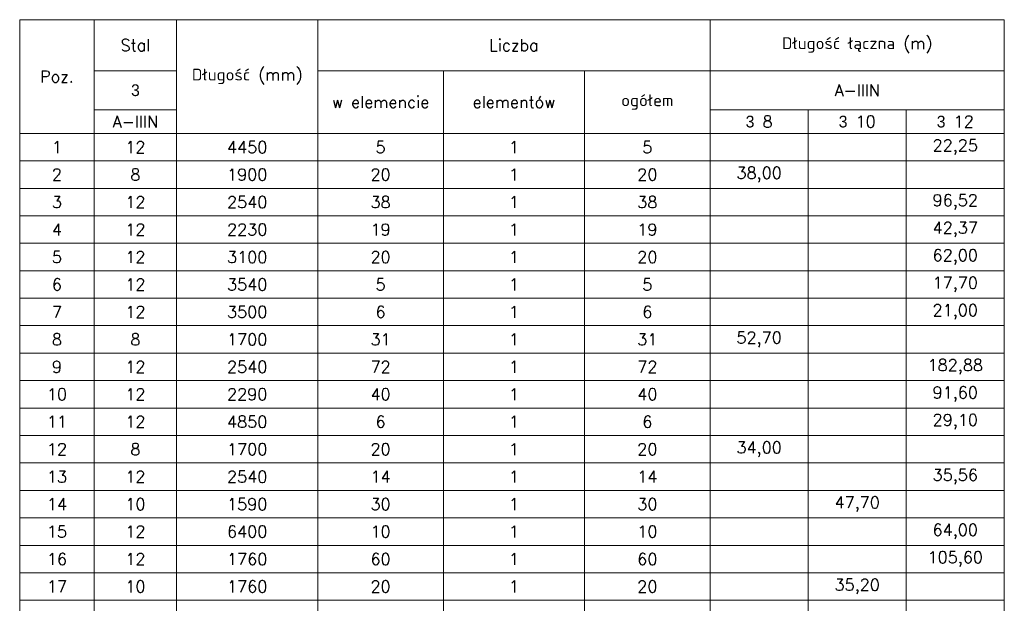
# Model space of a CAD drawing. Extents: x 72518 to 104580, y -134755 to -121361.
# Tile 45 of 47: x 97565 to 100075, y -125099 to -123611. Entities that reach past the tile are written whole.
import ezdxf

# ---------------------------------------------------------------- set-up
doc = ezdxf.new("R2010")
doc.units = 0
doc.header["$LTSCALE"] = 5
doc.header["$MEASUREMENT"] = 0
doc.layers.add('AutoCAD_Structural_Detailing_tabele zbrojenia', color=7, linetype='Continuous', lineweight=20)
doc.styles.add('styl2T', font='simplex.shx', dxfattribs={"height": 30})

msp = doc.modelspace()

# ---------------------------------------------------------------- linework, layer by layer
at = {"layer": 'AutoCAD_Structural_Detailing_tabele zbrojenia', "color": 242}
for p, q in [((97565.39, -123611.48), (100075.39, -123611.48)), ((97565.39, -126631.48), (97565.39, -123611.48)), ((97565.39, -123611.48), (97755.39, -123611.48)), ((97565.39, -123901.48), (97565.39, -123611.48)), ((97755.39, -123611.48), (97755.39, -123901.48)), ((97755.39, -123611.48), (97965.39, -123611.48)), ((97755.39, -123741.48), (97755.39, -123611.48)), ((97965.39, -123611.48), (98325.39, -123611.48)), ((97965.39, -123901.48), (97965.39, -123611.48)), ((97965.39, -123611.48), (97965.39, -123741.48)), ((98325.39, -123611.48), (98325.39, -123901.48)), ((98325.39, -123611.48), (99325.39, -123611.48)), ((98325.39, -123741.48), (98325.39, -123611.48)), ((99325.39, -123611.48), (99325.39, -123741.48)), ((99325.39, -123611.48), (100075.39, -123611.48)), ((99325.39, -123741.48), (99325.39, -123611.48)), ((100075.39, -123611.48), (100075.39, -126631.48)), ((100075.39, -123611.48), (100075.39, -123741.48)), ((97965.39, -123741.48), (97755.39, -123741.48)), ((97755.39, -123741.48), (97965.39, -123741.48)), ((97755.39, -123841.48), (97755.39, -123741.48)), ((97965.39, -123741.48), (97965.39, -123841.48)), ((99325.39, -123741.48), (98325.39, -123741.48)), ((98325.39, -123741.48), (98645.39, -123741.48)), ((98325.39, -123901.48), (98325.39, -123741.48)), ((98645.39, -123741.48), (99005.39, -123741.48)), ((98645.39, -123901.48), (98645.39, -123741.48)), ((98645.39, -123741.48), (98645.39, -123901.48)), ((99005.39, -123741.48), (99325.39, -123741.48)), ((99005.39, -123901.48), (99005.39, -123741.48)), ((99005.39, -123741.48), (99005.39, -123901.48)), ((99325.39, -123741.48), (99325.39, -123901.48)), ((100075.39, -123741.48), (99325.39, -123741.48)), ((99325.39, -123741.48), (100075.39, -123741.48)), ((99325.39, -123841.48), (99325.39, -123741.48)), ((100075.39, -123741.48), (100075.39, -123841.48)), ((97965.39, -123841.48), (97755.39, -123841.48)), ((97755.39, -123841.48), (97965.39, -123841.48)), ((97755.39, -123901.48), (97755.39, -123841.48)), ((97965.39, -123841.48), (97965.39, -123901.48)), ((100075.39, -123841.48), (99325.39, -123841.48)), ((99325.39, -123841.48), (99575.39, -123841.48)), ((99325.39, -123901.48), (99325.39, -123841.48)), ((99575.39, -123841.48), (99575.39, -123901.48)), ((99575.39, -123841.48), (99825.39, -123841.48)), ((99575.39, -123901.48), (99575.39, -123841.48)), ((99825.39, -123841.48), (99825.39, -123901.48)), ((99825.39, -123841.48), (100075.39, -123841.48)), ((99825.39, -123901.48), (99825.39, -123841.48)), ((100075.39, -123841.48), (100075.39, -123901.48)), ((97755.39, -123901.48), (97565.39, -123901.48)), ((97565.39, -123901.48), (97755.39, -123901.48)), ((97565.39, -123971.48), (97565.39, -123901.48)), ((97965.39, -123901.48), (97755.39, -123901.48)), ((97755.39, -123901.48), (97755.39, -123971.48)), ((97755.39, -123901.48), (97965.39, -123901.48)), ((97755.39, -123971.48), (97755.39, -123901.48)), ((98325.39, -123901.48), (97965.39, -123901.48)), ((97965.39, -123901.48), (97965.39, -123971.48)), ((97965.39, -123901.48), (98325.39, -123901.48)), ((97965.39, -123971.48), (97965.39, -123901.48)), ((98645.39, -123901.48), (98325.39, -123901.48)), ((98325.39, -123901.48), (98325.39, -123971.48)), ((98325.39, -123901.48), (98645.39, -123901.48)), ((98325.39, -123971.48), (98325.39, -123901.48)), ((99005.39, -123901.48), (98645.39, -123901.48)), ((98645.39, -123901.48), (98645.39, -123971.48)), ((98645.39, -123901.48), (99005.39, -123901.48)), ((98645.39, -123971.48), (98645.39, -123901.48)), ((99325.39, -123901.48), (99005.39, -123901.48)), ((99005.39, -123901.48), (99005.39, -123971.48)), ((99005.39, -123901.48), (99325.39, -123901.48)), ((99005.39, -123971.48), (99005.39, -123901.48)), ((99575.39, -123901.48), (99325.39, -123901.48)), ((99325.39, -123901.48), (99325.39, -123971.48)), ((99325.39, -123901.48), (99575.39, -123901.48)), ((99325.39, -123971.48), (99325.39, -123901.48)), ((99825.39, -123901.48), (99575.39, -123901.48)), ((99575.39, -123901.48), (99575.39, -123971.48)), ((99575.39, -123901.48), (99825.39, -123901.48)), ((99575.39, -123971.48), (99575.39, -123901.48)), ((100075.39, -123901.48), (99825.39, -123901.48)), ((99825.39, -123901.48), (99825.39, -123971.48)), ((99825.39, -123901.48), (100075.39, -123901.48)), ((99825.39, -123971.48), (99825.39, -123901.48)), ((100075.39, -123901.48), (100075.39, -123971.48)), ((97755.39, -123971.48), (97565.39, -123971.48)), ((97565.39, -123971.48), (97755.39, -123971.48)), ((97565.39, -124041.48), (97565.39, -123971.48)), ((97965.39, -123971.48), (97755.39, -123971.48)), ((97755.39, -123971.48), (97755.39, -124041.48)), ((97755.39, -123971.48), (97965.39, -123971.48)), ((97755.39, -124041.48), (97755.39, -123971.48)), ((98325.39, -123971.48), (97965.39, -123971.48)), ((97965.39, -123971.48), (97965.39, -124041.48)), ((97965.39, -123971.48), (98325.39, -123971.48)), ((97965.39, -124041.48), (97965.39, -123971.48)), ((98645.39, -123971.48), (98325.39, -123971.48)), ((98325.39, -123971.48), (98325.39, -124041.48)), ((98325.39, -123971.48), (98645.39, -123971.48)), ((98325.39, -124041.48), (98325.39, -123971.48)), ((99005.39, -123971.48), (98645.39, -123971.48)), ((98645.39, -123971.48), (98645.39, -124041.48)), ((98645.39, -123971.48), (99005.39, -123971.48)), ((98645.39, -124041.48), (98645.39, -123971.48)), ((99325.39, -123971.48), (99005.39, -123971.48)), ((99005.39, -123971.48), (99005.39, -124041.48)), ((99005.39, -123971.48), (99325.39, -123971.48)), ((99005.39, -124041.48), (99005.39, -123971.48)), ((99575.39, -123971.48), (99325.39, -123971.48)), ((99325.39, -123971.48), (99325.39, -124041.48)), ((99325.39, -123971.48), (99575.39, -123971.48)), ((99325.39, -124041.48), (99325.39, -123971.48)), ((99825.39, -123971.48), (99575.39, -123971.48)), ((99575.39, -123971.48), (99575.39, -124041.48)), ((99575.39, -123971.48), (99825.39, -123971.48)), ((99575.39, -124041.48), (99575.39, -123971.48)), ((100075.39, -123971.48), (99825.39, -123971.48)), ((99825.39, -123971.48), (99825.39, -124041.48)), ((99825.39, -123971.48), (100075.39, -123971.48)), ((99825.39, -124041.48), (99825.39, -123971.48)), ((100075.39, -123971.48), (100075.39, -124041.48)), ((97755.39, -124041.48), (97565.39, -124041.48)), ((97565.39, -124041.48), (97755.39, -124041.48)), ((97565.39, -124111.48), (97565.39, -124041.48)), ((97965.39, -124041.48), (97755.39, -124041.48)), ((97755.39, -124041.48), (97755.39, -124111.48)), ((97755.39, -124041.48), (97965.39, -124041.48)), ((97755.39, -124111.48), (97755.39, -124041.48)), ((98325.39, -124041.48), (97965.39, -124041.48)), ((97965.39, -124041.48), (97965.39, -124111.48)), ((97965.39, -124041.48), (98325.39, -124041.48)), ((97965.39, -124111.48), (97965.39, -124041.48)), ((98645.39, -124041.48), (98325.39, -124041.48)), ((98325.39, -124041.48), (98325.39, -124111.48)), ((98325.39, -124041.48), (98645.39, -124041.48)), ((98325.39, -124111.48), (98325.39, -124041.48)), ((99005.39, -124041.48), (98645.39, -124041.48)), ((98645.39, -124041.48), (98645.39, -124111.48)), ((98645.39, -124041.48), (99005.39, -124041.48)), ((98645.39, -124111.48), (98645.39, -124041.48)), ((99325.39, -124041.48), (99005.39, -124041.48)), ((99005.39, -124041.48), (99005.39, -124111.48)), ((99005.39, -124041.48), (99325.39, -124041.48)), ((99005.39, -124111.48), (99005.39, -124041.48)), ((99575.39, -124041.48), (99325.39, -124041.48)), ((99325.39, -124041.48), (99325.39, -124111.48)), ((99325.39, -124041.48), (99575.39, -124041.48)), ((99325.39, -124111.48), (99325.39, -124041.48)), ((99825.39, -124041.48), (99575.39, -124041.48)), ((99575.39, -124041.48), (99575.39, -124111.48)), ((99575.39, -124041.48), (99825.39, -124041.48)), ((99575.39, -124111.48), (99575.39, -124041.48)), ((100075.39, -124041.48), (99825.39, -124041.48)), ((99825.39, -124041.48), (99825.39, -124111.48)), ((99825.39, -124041.48), (100075.39, -124041.48)), ((99825.39, -124111.48), (99825.39, -124041.48)), ((100075.39, -124041.48), (100075.39, -124111.48)), ((97755.39, -124111.48), (97565.39, -124111.48)), ((97565.39, -124111.48), (97755.39, -124111.48)), ((97565.39, -124181.48), (97565.39, -124111.48)), ((97965.39, -124111.48), (97755.39, -124111.48)), ((97755.39, -124111.48), (97755.39, -124181.48)), ((97755.39, -124111.48), (97965.39, -124111.48)), ((97755.39, -124181.48), (97755.39, -124111.48)), ((98325.39, -124111.48), (97965.39, -124111.48)), ((97965.39, -124111.48), (97965.39, -124181.48)), ((97965.39, -124111.48), (98325.39, -124111.48)), ((97965.39, -124181.48), (97965.39, -124111.48)), ((98645.39, -124111.48), (98325.39, -124111.48)), ((98325.39, -124111.48), (98325.39, -124181.48)), ((98325.39, -124111.48), (98645.39, -124111.48)), ((98325.39, -124181.48), (98325.39, -124111.48)), ((99005.39, -124111.48), (98645.39, -124111.48)), ((98645.39, -124111.48), (98645.39, -124181.48)), ((98645.39, -124111.48), (99005.39, -124111.48)), ((98645.39, -124181.48), (98645.39, -124111.48)), ((99325.39, -124111.48), (99005.39, -124111.48)), ((99005.39, -124111.48), (99005.39, -124181.48)), ((99005.39, -124111.48), (99325.39, -124111.48)), ((99005.39, -124181.48), (99005.39, -124111.48)), ((99575.39, -124111.48), (99325.39, -124111.48)), ((99325.39, -124111.48), (99325.39, -124181.48)), ((99325.39, -124111.48), (99575.39, -124111.48)), ((99325.39, -124181.48), (99325.39, -124111.48)), ((99825.39, -124111.48), (99575.39, -124111.48)), ((99575.39, -124111.48), (99575.39, -124181.48)), ((99575.39, -124111.48), (99825.39, -124111.48)), ((99575.39, -124181.48), (99575.39, -124111.48)), ((100075.39, -124111.48), (99825.39, -124111.48)), ((99825.39, -124111.48), (99825.39, -124181.48)), ((99825.39, -124111.48), (100075.39, -124111.48)), ((99825.39, -124181.48), (99825.39, -124111.48)), ((100075.39, -124111.48), (100075.39, -124181.48)), ((97755.39, -124181.48), (97565.39, -124181.48)), ((97565.39, -124181.48), (97755.39, -124181.48)), ((97565.39, -124251.48), (97565.39, -124181.48)), ((97965.39, -124181.48), (97755.39, -124181.48)), ((97755.39, -124181.48), (97755.39, -124251.48)), ((97755.39, -124181.48), (97965.39, -124181.48)), ((97755.39, -124251.48), (97755.39, -124181.48)), ((98325.39, -124181.48), (97965.39, -124181.48)), ((97965.39, -124181.48), (97965.39, -124251.48)), ((97965.39, -124181.48), (98325.39, -124181.48)), ((97965.39, -124251.48), (97965.39, -124181.48)), ((98645.39, -124181.48), (98325.39, -124181.48)), ((98325.39, -124181.48), (98325.39, -124251.48)), ((98325.39, -124181.48), (98645.39, -124181.48)), ((98325.39, -124251.48), (98325.39, -124181.48)), ((99005.39, -124181.48), (98645.39, -124181.48)), ((98645.39, -124181.48), (98645.39, -124251.48)), ((98645.39, -124181.48), (99005.39, -124181.48)), ((98645.39, -124251.48), (98645.39, -124181.48)), ((99325.39, -124181.48), (99005.39, -124181.48)), ((99005.39, -124181.48), (99005.39, -124251.48)), ((99005.39, -124181.48), (99325.39, -124181.48)), ((99005.39, -124251.48), (99005.39, -124181.48)), ((99575.39, -124181.48), (99325.39, -124181.48)), ((99325.39, -124181.48), (99325.39, -124251.48)), ((99325.39, -124181.48), (99575.39, -124181.48)), ((99325.39, -124251.48), (99325.39, -124181.48)), ((99825.39, -124181.48), (99575.39, -124181.48)), ((99575.39, -124181.48), (99575.39, -124251.48)), ((99575.39, -124181.48), (99825.39, -124181.48)), ((99575.39, -124251.48), (99575.39, -124181.48)), ((100075.39, -124181.48), (99825.39, -124181.48)), ((99825.39, -124181.48), (99825.39, -124251.48)), ((99825.39, -124181.48), (100075.39, -124181.48)), ((99825.39, -124251.48), (99825.39, -124181.48)), ((100075.39, -124181.48), (100075.39, -124251.48)), ((97755.39, -124251.48), (97565.39, -124251.48)), ((97565.39, -124251.48), (97755.39, -124251.48)), ((97565.39, -124321.48), (97565.39, -124251.48)), ((97965.39, -124251.48), (97755.39, -124251.48)), ((97755.39, -124251.48), (97755.39, -124321.48)), ((97755.39, -124251.48), (97965.39, -124251.48)), ((97755.39, -124321.48), (97755.39, -124251.48)), ((98325.39, -124251.48), (97965.39, -124251.48)), ((97965.39, -124251.48), (97965.39, -124321.48)), ((97965.39, -124251.48), (98325.39, -124251.48)), ((97965.39, -124321.48), (97965.39, -124251.48)), ((98645.39, -124251.48), (98325.39, -124251.48)), ((98325.39, -124251.48), (98325.39, -124321.48)), ((98325.39, -124251.48), (98645.39, -124251.48)), ((98325.39, -124321.48), (98325.39, -124251.48)), ((99005.39, -124251.48), (98645.39, -124251.48)), ((98645.39, -124251.48), (98645.39, -124321.48)), ((98645.39, -124251.48), (99005.39, -124251.48)), ((98645.39, -124321.48), (98645.39, -124251.48)), ((99325.39, -124251.48), (99005.39, -124251.48)), ((99005.39, -124251.48), (99005.39, -124321.48)), ((99005.39, -124251.48), (99325.39, -124251.48)), ((99005.39, -124321.48), (99005.39, -124251.48)), ((99575.39, -124251.48), (99325.39, -124251.48)), ((99325.39, -124251.48), (99325.39, -124321.48)), ((99325.39, -124251.48), (99575.39, -124251.48)), ((99325.39, -124321.48), (99325.39, -124251.48)), ((99825.39, -124251.48), (99575.39, -124251.48)), ((99575.39, -124251.48), (99575.39, -124321.48)), ((99575.39, -124251.48), (99825.39, -124251.48)), ((99575.39, -124321.48), (99575.39, -124251.48)), ((100075.39, -124251.48), (99825.39, -124251.48)), ((99825.39, -124251.48), (99825.39, -124321.48)), ((99825.39, -124251.48), (100075.39, -124251.48)), ((99825.39, -124321.48), (99825.39, -124251.48)), ((100075.39, -124251.48), (100075.39, -124321.48)), ((97755.39, -124321.48), (97565.39, -124321.48)), ((97565.39, -124321.48), (97755.39, -124321.48)), ((97565.39, -124391.48), (97565.39, -124321.48)), ((97965.39, -124321.48), (97755.39, -124321.48)), ((97755.39, -124321.48), (97755.39, -124391.48)), ((97755.39, -124321.48), (97965.39, -124321.48)), ((97755.39, -124391.48), (97755.39, -124321.48)), ((98325.39, -124321.48), (97965.39, -124321.48)), ((97965.39, -124321.48), (97965.39, -124391.48)), ((97965.39, -124321.48), (98325.39, -124321.48)), ((97965.39, -124391.48), (97965.39, -124321.48)), ((98645.39, -124321.48), (98325.39, -124321.48)), ((98325.39, -124321.48), (98325.39, -124391.48)), ((98325.39, -124321.48), (98645.39, -124321.48)), ((98325.39, -124391.48), (98325.39, -124321.48)), ((99005.39, -124321.48), (98645.39, -124321.48)), ((98645.39, -124321.48), (98645.39, -124391.48)), ((98645.39, -124321.48), (99005.39, -124321.48)), ((98645.39, -124391.48), (98645.39, -124321.48)), ((99325.39, -124321.48), (99005.39, -124321.48)), ((99005.39, -124321.48), (99005.39, -124391.48)), ((99005.39, -124321.48), (99325.39, -124321.48)), ((99005.39, -124391.48), (99005.39, -124321.48)), ((99575.39, -124321.48), (99325.39, -124321.48)), ((99325.39, -124321.48), (99325.39, -124391.48)), ((99325.39, -124321.48), (99575.39, -124321.48)), ((99325.39, -124391.48), (99325.39, -124321.48)), ((99825.39, -124321.48), (99575.39, -124321.48)), ((99575.39, -124321.48), (99575.39, -124391.48)), ((99575.39, -124321.48), (99825.39, -124321.48)), ((99575.39, -124391.48), (99575.39, -124321.48)), ((100075.39, -124321.48), (99825.39, -124321.48)), ((99825.39, -124321.48), (99825.39, -124391.48)), ((99825.39, -124321.48), (100075.39, -124321.48)), ((99825.39, -124391.48), (99825.39, -124321.48)), ((100075.39, -124321.48), (100075.39, -124391.48)), ((97755.39, -124391.48), (97565.39, -124391.48)), ((97565.39, -124391.48), (97755.39, -124391.48)), ((97565.39, -124461.48), (97565.39, -124391.48)), ((97965.39, -124391.48), (97755.39, -124391.48)), ((97755.39, -124391.48), (97755.39, -124461.48)), ((97755.39, -124391.48), (97965.39, -124391.48)), ((97755.39, -124461.48), (97755.39, -124391.48)), ((98325.39, -124391.48), (97965.39, -124391.48)), ((97965.39, -124391.48), (97965.39, -124461.48)), ((97965.39, -124391.48), (98325.39, -124391.48)), ((97965.39, -124461.48), (97965.39, -124391.48)), ((98645.39, -124391.48), (98325.39, -124391.48)), ((98325.39, -124391.48), (98325.39, -124461.48)), ((98325.39, -124391.48), (98645.39, -124391.48)), ((98325.39, -124461.48), (98325.39, -124391.48)), ((99005.39, -124391.48), (98645.39, -124391.48)), ((98645.39, -124391.48), (98645.39, -124461.48)), ((98645.39, -124391.48), (99005.39, -124391.48)), ((98645.39, -124461.48), (98645.39, -124391.48)), ((99325.39, -124391.48), (99005.39, -124391.48)), ((99005.39, -124391.48), (99005.39, -124461.48)), ((99005.39, -124391.48), (99325.39, -124391.48)), ((99005.39, -124461.48), (99005.39, -124391.48)), ((99575.39, -124391.48), (99325.39, -124391.48)), ((99325.39, -124391.48), (99325.39, -124461.48)), ((99325.39, -124391.48), (99575.39, -124391.48)), ((99325.39, -124461.48), (99325.39, -124391.48)), ((99825.39, -124391.48), (99575.39, -124391.48)), ((99575.39, -124391.48), (99575.39, -124461.48)), ((99575.39, -124391.48), (99825.39, -124391.48)), ((99575.39, -124461.48), (99575.39, -124391.48)), ((100075.39, -124391.48), (99825.39, -124391.48)), ((99825.39, -124391.48), (99825.39, -124461.48)), ((99825.39, -124391.48), (100075.39, -124391.48)), ((99825.39, -124461.48), (99825.39, -124391.48)), ((100075.39, -124391.48), (100075.39, -124461.48)), ((97755.39, -124461.48), (97565.39, -124461.48)), ((97565.39, -124461.48), (97755.39, -124461.48)), ((97565.39, -124531.48), (97565.39, -124461.48)), ((97965.39, -124461.48), (97755.39, -124461.48)), ((97755.39, -124461.48), (97755.39, -124531.48)), ((97755.39, -124461.48), (97965.39, -124461.48)), ((97755.39, -124531.48), (97755.39, -124461.48)), ((98325.39, -124461.48), (97965.39, -124461.48)), ((97965.39, -124461.48), (97965.39, -124531.48)), ((97965.39, -124461.48), (98325.39, -124461.48)), ((97965.39, -124531.48), (97965.39, -124461.48)), ((98645.39, -124461.48), (98325.39, -124461.48)), ((98325.39, -124461.48), (98325.39, -124531.48)), ((98325.39, -124461.48), (98645.39, -124461.48)), ((98325.39, -124531.48), (98325.39, -124461.48)), ((99005.39, -124461.48), (98645.39, -124461.48)), ((98645.39, -124461.48), (98645.39, -124531.48)), ((98645.39, -124461.48), (99005.39, -124461.48)), ((98645.39, -124531.48), (98645.39, -124461.48)), ((99325.39, -124461.48), (99005.39, -124461.48)), ((99005.39, -124461.48), (99005.39, -124531.48)), ((99005.39, -124461.48), (99325.39, -124461.48)), ((99005.39, -124531.48), (99005.39, -124461.48)), ((99575.39, -124461.48), (99325.39, -124461.48)), ((99325.39, -124461.48), (99325.39, -124531.48)), ((99325.39, -124461.48), (99575.39, -124461.48)), ((99325.39, -124531.48), (99325.39, -124461.48)), ((99825.39, -124461.48), (99575.39, -124461.48)), ((99575.39, -124461.48), (99575.39, -124531.48)), ((99575.39, -124461.48), (99825.39, -124461.48)), ((99575.39, -124531.48), (99575.39, -124461.48)), ((100075.39, -124461.48), (99825.39, -124461.48)), ((99825.39, -124461.48), (99825.39, -124531.48)), ((99825.39, -124461.48), (100075.39, -124461.48)), ((99825.39, -124531.48), (99825.39, -124461.48)), ((100075.39, -124461.48), (100075.39, -124531.48)), ((97755.39, -124531.48), (97565.39, -124531.48)), ((97565.39, -124531.48), (97755.39, -124531.48)), ((97565.39, -124601.48), (97565.39, -124531.48)), ((97965.39, -124531.48), (97755.39, -124531.48)), ((97755.39, -124531.48), (97755.39, -124601.48)), ((97755.39, -124531.48), (97965.39, -124531.48)), ((97755.39, -124601.48), (97755.39, -124531.48)), ((98325.39, -124531.48), (97965.39, -124531.48)), ((97965.39, -124531.48), (97965.39, -124601.48)), ((97965.39, -124531.48), (98325.39, -124531.48)), ((97965.39, -124601.48), (97965.39, -124531.48)), ((98645.39, -124531.48), (98325.39, -124531.48)), ((98325.39, -124531.48), (98325.39, -124601.48)), ((98325.39, -124531.48), (98645.39, -124531.48)), ((98325.39, -124601.48), (98325.39, -124531.48)), ((99005.39, -124531.48), (98645.39, -124531.48)), ((98645.39, -124531.48), (98645.39, -124601.48)), ((98645.39, -124531.48), (99005.39, -124531.48)), ((98645.39, -124601.48), (98645.39, -124531.48)), ((99325.39, -124531.48), (99005.39, -124531.48)), ((99005.39, -124531.48), (99005.39, -124601.48)), ((99005.39, -124531.48), (99325.39, -124531.48)), ((99005.39, -124601.48), (99005.39, -124531.48)), ((99575.39, -124531.48), (99325.39, -124531.48)), ((99325.39, -124531.48), (99325.39, -124601.48)), ((99325.39, -124531.48), (99575.39, -124531.48)), ((99325.39, -124601.48), (99325.39, -124531.48)), ((99825.39, -124531.48), (99575.39, -124531.48)), ((99575.39, -124531.48), (99575.39, -124601.48)), ((99575.39, -124531.48), (99825.39, -124531.48)), ((99575.39, -124601.48), (99575.39, -124531.48)), ((100075.39, -124531.48), (99825.39, -124531.48)), ((99825.39, -124531.48), (99825.39, -124601.48)), ((99825.39, -124531.48), (100075.39, -124531.48)), ((99825.39, -124601.48), (99825.39, -124531.48)), ((100075.39, -124531.48), (100075.39, -124601.48)), ((97755.39, -124601.48), (97565.39, -124601.48)), ((97565.39, -124601.48), (97755.39, -124601.48)), ((97565.39, -124671.48), (97565.39, -124601.48)), ((97965.39, -124601.48), (97755.39, -124601.48)), ((97755.39, -124601.48), (97755.39, -124671.48)), ((97755.39, -124601.48), (97965.39, -124601.48)), ((97755.39, -124671.48), (97755.39, -124601.48)), ((98325.39, -124601.48), (97965.39, -124601.48)), ((97965.39, -124601.48), (97965.39, -124671.48)), ((97965.39, -124601.48), (98325.39, -124601.48)), ((97965.39, -124671.48), (97965.39, -124601.48)), ((98645.39, -124601.48), (98325.39, -124601.48)), ((98325.39, -124601.48), (98325.39, -124671.48)), ((98325.39, -124601.48), (98645.39, -124601.48)), ((98325.39, -124671.48), (98325.39, -124601.48)), ((99005.39, -124601.48), (98645.39, -124601.48)), ((98645.39, -124601.48), (98645.39, -124671.48)), ((98645.39, -124601.48), (99005.39, -124601.48)), ((98645.39, -124671.48), (98645.39, -124601.48)), ((99325.39, -124601.48), (99005.39, -124601.48)), ((99005.39, -124601.48), (99005.39, -124671.48)), ((99005.39, -124601.48), (99325.39, -124601.48)), ((99005.39, -124671.48), (99005.39, -124601.48)), ((99575.39, -124601.48), (99325.39, -124601.48)), ((99325.39, -124601.48), (99325.39, -124671.48)), ((99325.39, -124601.48), (99575.39, -124601.48)), ((99325.39, -124671.48), (99325.39, -124601.48)), ((99825.39, -124601.48), (99575.39, -124601.48)), ((99575.39, -124601.48), (99575.39, -124671.48)), ((99575.39, -124601.48), (99825.39, -124601.48)), ((99575.39, -124671.48), (99575.39, -124601.48)), ((100075.39, -124601.48), (99825.39, -124601.48)), ((99825.39, -124601.48), (99825.39, -124671.48)), ((99825.39, -124601.48), (100075.39, -124601.48)), ((99825.39, -124671.48), (99825.39, -124601.48)), ((100075.39, -124601.48), (100075.39, -124671.48)), ((97755.39, -124671.48), (97565.39, -124671.48)), ((97565.39, -124671.48), (97755.39, -124671.48)), ((97565.39, -124741.48), (97565.39, -124671.48)), ((97965.39, -124671.48), (97755.39, -124671.48)), ((97755.39, -124671.48), (97755.39, -124741.48)), ((97755.39, -124671.48), (97965.39, -124671.48)), ((97755.39, -124741.48), (97755.39, -124671.48)), ((98325.39, -124671.48), (97965.39, -124671.48)), ((97965.39, -124671.48), (97965.39, -124741.48)), ((97965.39, -124671.48), (98325.39, -124671.48)), ((97965.39, -124741.48), (97965.39, -124671.48)), ((98645.39, -124671.48), (98325.39, -124671.48)), ((98325.39, -124671.48), (98325.39, -124741.48)), ((98325.39, -124671.48), (98645.39, -124671.48)), ((98325.39, -124741.48), (98325.39, -124671.48)), ((99005.39, -124671.48), (98645.39, -124671.48)), ((98645.39, -124671.48), (98645.39, -124741.48)), ((98645.39, -124671.48), (99005.39, -124671.48)), ((98645.39, -124741.48), (98645.39, -124671.48)), ((99325.39, -124671.48), (99005.39, -124671.48)), ((99005.39, -124671.48), (99005.39, -124741.48)), ((99005.39, -124671.48), (99325.39, -124671.48)), ((99005.39, -124741.48), (99005.39, -124671.48)), ((99575.39, -124671.48), (99325.39, -124671.48)), ((99325.39, -124671.48), (99325.39, -124741.48)), ((99325.39, -124671.48), (99575.39, -124671.48)), ((99325.39, -124741.48), (99325.39, -124671.48)), ((99825.39, -124671.48), (99575.39, -124671.48)), ((99575.39, -124671.48), (99575.39, -124741.48)), ((99575.39, -124671.48), (99825.39, -124671.48)), ((99575.39, -124741.48), (99575.39, -124671.48)), ((100075.39, -124671.48), (99825.39, -124671.48)), ((99825.39, -124671.48), (99825.39, -124741.48)), ((99825.39, -124671.48), (100075.39, -124671.48)), ((99825.39, -124741.48), (99825.39, -124671.48)), ((100075.39, -124671.48), (100075.39, -124741.48)), ((97755.39, -124741.48), (97565.39, -124741.48)), ((97565.39, -124741.48), (97755.39, -124741.48)), ((97565.39, -124811.48), (97565.39, -124741.48)), ((97965.39, -124741.48), (97755.39, -124741.48)), ((97755.39, -124741.48), (97755.39, -124811.48)), ((97755.39, -124741.48), (97965.39, -124741.48)), ((97755.39, -124811.48), (97755.39, -124741.48)), ((98325.39, -124741.48), (97965.39, -124741.48)), ((97965.39, -124741.48), (97965.39, -124811.48)), ((97965.39, -124741.48), (98325.39, -124741.48)), ((97965.39, -124811.48), (97965.39, -124741.48)), ((98645.39, -124741.48), (98325.39, -124741.48)), ((98325.39, -124741.48), (98325.39, -124811.48)), ((98325.39, -124741.48), (98645.39, -124741.48)), ((98325.39, -124811.48), (98325.39, -124741.48)), ((99005.39, -124741.48), (98645.39, -124741.48)), ((98645.39, -124741.48), (98645.39, -124811.48)), ((98645.39, -124741.48), (99005.39, -124741.48)), ((98645.39, -124811.48), (98645.39, -124741.48)), ((99325.39, -124741.48), (99005.39, -124741.48)), ((99005.39, -124741.48), (99005.39, -124811.48)), ((99005.39, -124741.48), (99325.39, -124741.48)), ((99005.39, -124811.48), (99005.39, -124741.48)), ((99575.39, -124741.48), (99325.39, -124741.48)), ((99325.39, -124741.48), (99325.39, -124811.48)), ((99325.39, -124741.48), (99575.39, -124741.48)), ((99325.39, -124811.48), (99325.39, -124741.48)), ((99825.39, -124741.48), (99575.39, -124741.48)), ((99575.39, -124741.48), (99575.39, -124811.48)), ((99575.39, -124741.48), (99825.39, -124741.48)), ((99575.39, -124811.48), (99575.39, -124741.48)), ((100075.39, -124741.48), (99825.39, -124741.48)), ((99825.39, -124741.48), (99825.39, -124811.48)), ((99825.39, -124741.48), (100075.39, -124741.48)), ((99825.39, -124811.48), (99825.39, -124741.48)), ((100075.39, -124741.48), (100075.39, -124811.48)), ((97755.39, -124811.48), (97565.39, -124811.48)), ((97565.39, -124811.48), (97755.39, -124811.48)), ((97565.39, -124881.48), (97565.39, -124811.48)), ((97965.39, -124811.48), (97755.39, -124811.48)), ((97755.39, -124811.48), (97755.39, -124881.48)), ((97755.39, -124811.48), (97965.39, -124811.48)), ((97755.39, -124881.48), (97755.39, -124811.48)), ((98325.39, -124811.48), (97965.39, -124811.48)), ((97965.39, -124811.48), (97965.39, -124881.48)), ((97965.39, -124811.48), (98325.39, -124811.48)), ((97965.39, -124881.48), (97965.39, -124811.48)), ((98645.39, -124811.48), (98325.39, -124811.48)), ((98325.39, -124811.48), (98325.39, -124881.48)), ((98325.39, -124811.48), (98645.39, -124811.48)), ((98325.39, -124881.48), (98325.39, -124811.48)), ((99005.39, -124811.48), (98645.39, -124811.48)), ((98645.39, -124811.48), (98645.39, -124881.48)), ((98645.39, -124811.48), (99005.39, -124811.48)), ((98645.39, -124881.48), (98645.39, -124811.48)), ((99325.39, -124811.48), (99005.39, -124811.48)), ((99005.39, -124811.48), (99005.39, -124881.48)), ((99005.39, -124811.48), (99325.39, -124811.48)), ((99005.39, -124881.48), (99005.39, -124811.48)), ((99575.39, -124811.48), (99325.39, -124811.48)), ((99325.39, -124811.48), (99325.39, -124881.48)), ((99325.39, -124811.48), (99575.39, -124811.48)), ((99325.39, -124881.48), (99325.39, -124811.48)), ((99825.39, -124811.48), (99575.39, -124811.48)), ((99575.39, -124811.48), (99575.39, -124881.48)), ((99575.39, -124811.48), (99825.39, -124811.48)), ((99575.39, -124881.48), (99575.39, -124811.48)), ((100075.39, -124811.48), (99825.39, -124811.48)), ((99825.39, -124811.48), (99825.39, -124881.48)), ((99825.39, -124811.48), (100075.39, -124811.48)), ((99825.39, -124881.48), (99825.39, -124811.48)), ((100075.39, -124811.48), (100075.39, -124881.48)), ((97755.39, -124881.48), (97565.39, -124881.48)), ((97565.39, -124881.48), (97755.39, -124881.48)), ((97565.39, -124951.48), (97565.39, -124881.48)), ((97965.39, -124881.48), (97755.39, -124881.48)), ((97755.39, -124881.48), (97755.39, -124951.48)), ((97755.39, -124881.48), (97965.39, -124881.48)), ((97755.39, -124951.48), (97755.39, -124881.48)), ((98325.39, -124881.48), (97965.39, -124881.48)), ((97965.39, -124881.48), (97965.39, -124951.48)), ((97965.39, -124881.48), (98325.39, -124881.48)), ((97965.39, -124951.48), (97965.39, -124881.48)), ((98645.39, -124881.48), (98325.39, -124881.48)), ((98325.39, -124881.48), (98325.39, -124951.48)), ((98325.39, -124881.48), (98645.39, -124881.48)), ((98325.39, -124951.48), (98325.39, -124881.48)), ((99005.39, -124881.48), (98645.39, -124881.48)), ((98645.39, -124881.48), (98645.39, -124951.48)), ((98645.39, -124881.48), (99005.39, -124881.48)), ((98645.39, -124951.48), (98645.39, -124881.48)), ((99325.39, -124881.48), (99005.39, -124881.48)), ((99005.39, -124881.48), (99005.39, -124951.48)), ((99005.39, -124881.48), (99325.39, -124881.48)), ((99005.39, -124951.48), (99005.39, -124881.48)), ((99575.39, -124881.48), (99325.39, -124881.48)), ((99325.39, -124881.48), (99325.39, -124951.48)), ((99325.39, -124881.48), (99575.39, -124881.48)), ((99325.39, -124951.48), (99325.39, -124881.48)), ((99825.39, -124881.48), (99575.39, -124881.48)), ((99575.39, -124881.48), (99575.39, -124951.48)), ((99575.39, -124881.48), (99825.39, -124881.48)), ((99575.39, -124951.48), (99575.39, -124881.48)), ((100075.39, -124881.48), (99825.39, -124881.48)), ((99825.39, -124881.48), (99825.39, -124951.48)), ((99825.39, -124881.48), (100075.39, -124881.48)), ((99825.39, -124951.48), (99825.39, -124881.48)), ((100075.39, -124881.48), (100075.39, -124951.48)), ((97755.39, -124951.48), (97565.39, -124951.48)), ((97565.39, -124951.48), (97755.39, -124951.48)), ((97565.39, -125021.48), (97565.39, -124951.48)), ((97965.39, -124951.48), (97755.39, -124951.48)), ((97755.39, -124951.48), (97755.39, -125021.48)), ((97755.39, -124951.48), (97965.39, -124951.48)), ((97755.39, -125021.48), (97755.39, -124951.48)), ((98325.39, -124951.48), (97965.39, -124951.48)), ((97965.39, -124951.48), (97965.39, -125021.48)), ((97965.39, -124951.48), (98325.39, -124951.48)), ((97965.39, -125021.48), (97965.39, -124951.48)), ((98645.39, -124951.48), (98325.39, -124951.48)), ((98325.39, -124951.48), (98325.39, -125021.48)), ((98325.39, -124951.48), (98645.39, -124951.48)), ((98325.39, -125021.48), (98325.39, -124951.48)), ((99005.39, -124951.48), (98645.39, -124951.48)), ((98645.39, -124951.48), (98645.39, -125021.48)), ((98645.39, -124951.48), (99005.39, -124951.48)), ((98645.39, -125021.48), (98645.39, -124951.48)), ((99325.39, -124951.48), (99005.39, -124951.48)), ((99005.39, -124951.48), (99005.39, -125021.48)), ((99005.39, -124951.48), (99325.39, -124951.48)), ((99005.39, -125021.48), (99005.39, -124951.48)), ((99575.39, -124951.48), (99325.39, -124951.48)), ((99325.39, -124951.48), (99325.39, -125021.48)), ((99325.39, -124951.48), (99575.39, -124951.48)), ((99325.39, -125021.48), (99325.39, -124951.48)), ((99825.39, -124951.48), (99575.39, -124951.48)), ((99575.39, -124951.48), (99575.39, -125021.48)), ((99575.39, -124951.48), (99825.39, -124951.48)), ((99575.39, -125021.48), (99575.39, -124951.48)), ((100075.39, -124951.48), (99825.39, -124951.48)), ((99825.39, -124951.48), (99825.39, -125021.48)), ((99825.39, -124951.48), (100075.39, -124951.48)), ((99825.39, -125021.48), (99825.39, -124951.48)), ((100075.39, -124951.48), (100075.39, -125021.48)), ((97755.39, -125021.48), (97565.39, -125021.48)), ((97565.39, -125021.48), (97755.39, -125021.48)), ((97565.39, -125091.48), (97565.39, -125021.48)), ((97965.39, -125021.48), (97755.39, -125021.48)), ((97755.39, -125021.48), (97755.39, -125091.48)), ((97755.39, -125021.48), (97965.39, -125021.48)), ((97755.39, -125091.48), (97755.39, -125021.48)), ((98325.39, -125021.48), (97965.39, -125021.48)), ((97965.39, -125021.48), (97965.39, -125091.48)), ((97965.39, -125021.48), (98325.39, -125021.48)), ((97965.39, -125091.48), (97965.39, -125021.48)), ((98645.39, -125021.48), (98325.39, -125021.48)), ((98325.39, -125021.48), (98325.39, -125091.48)), ((98325.39, -125021.48), (98645.39, -125021.48)), ((98325.39, -125091.48), (98325.39, -125021.48)), ((99005.39, -125021.48), (98645.39, -125021.48)), ((98645.39, -125021.48), (98645.39, -125091.48)), ((98645.39, -125021.48), (99005.39, -125021.48)), ((98645.39, -125091.48), (98645.39, -125021.48)), ((99325.39, -125021.48), (99005.39, -125021.48)), ((99005.39, -125021.48), (99005.39, -125091.48)), ((99005.39, -125021.48), (99325.39, -125021.48)), ((99005.39, -125091.48), (99005.39, -125021.48)), ((99575.39, -125021.48), (99325.39, -125021.48)), ((99325.39, -125021.48), (99325.39, -125091.48)), ((99325.39, -125021.48), (99575.39, -125021.48)), ((99325.39, -125091.48), (99325.39, -125021.48)), ((99825.39, -125021.48), (99575.39, -125021.48)), ((99575.39, -125021.48), (99575.39, -125091.48)), ((99575.39, -125021.48), (99825.39, -125021.48)), ((99575.39, -125091.48), (99575.39, -125021.48)), ((100075.39, -125021.48), (99825.39, -125021.48)), ((99825.39, -125021.48), (99825.39, -125091.48)), ((99825.39, -125021.48), (100075.39, -125021.48)), ((99825.39, -125091.48), (99825.39, -125021.48)), ((100075.39, -125021.48), (100075.39, -125091.48)), ((97755.39, -125091.48), (97565.39, -125091.48)), ((97565.39, -125091.48), (97755.39, -125091.48)), ((97565.39, -125161.48), (97565.39, -125091.48)), ((97965.39, -125091.48), (97755.39, -125091.48)), ((97755.39, -125091.48), (97755.39, -125161.48)), ((97755.39, -125091.48), (97965.39, -125091.48)), ((97755.39, -125161.48), (97755.39, -125091.48)), ((98325.39, -125091.48), (97965.39, -125091.48)), ((97965.39, -125091.48), (97965.39, -125161.48)), ((97965.39, -125091.48), (98325.39, -125091.48)), ((97965.39, -125161.48), (97965.39, -125091.48)), ((98645.39, -125091.48), (98325.39, -125091.48)), ((98325.39, -125091.48), (98325.39, -125161.48)), ((98325.39, -125091.48), (98645.39, -125091.48)), ((98325.39, -125161.48), (98325.39, -125091.48)), ((99005.39, -125091.48), (98645.39, -125091.48)), ((98645.39, -125091.48), (98645.39, -125161.48)), ((98645.39, -125091.48), (99005.39, -125091.48)), ((98645.39, -125161.48), (98645.39, -125091.48)), ((99325.39, -125091.48), (99005.39, -125091.48)), ((99005.39, -125091.48), (99005.39, -125161.48)), ((99005.39, -125091.48), (99325.39, -125091.48)), ((99005.39, -125161.48), (99005.39, -125091.48)), ((99575.39, -125091.48), (99325.39, -125091.48)), ((99325.39, -125091.48), (99325.39, -125161.48)), ((99325.39, -125091.48), (99575.39, -125091.48)), ((99325.39, -125161.48), (99325.39, -125091.48)), ((99825.39, -125091.48), (99575.39, -125091.48)), ((99575.39, -125091.48), (99575.39, -125161.48)), ((99575.39, -125091.48), (99825.39, -125091.48)), ((99575.39, -125161.48), (99575.39, -125091.48)), ((100075.39, -125091.48), (99825.39, -125091.48)), ((99825.39, -125091.48), (99825.39, -125161.48)), ((99825.39, -125091.48), (100075.39, -125091.48)), ((99825.39, -125161.48), (99825.39, -125091.48)), ((100075.39, -125091.48), (100075.39, -125161.48))]:
    msp.add_line(p, q, dxfattribs=at)

# ---------------------------------------------------------------- texts
at = {"layer": 'AutoCAD_Structural_Detailing_tabele zbrojenia', "color": 3, "char_height": 30, "attachment_point": 5, "style": 'styl2T'}
for s, insert, width in [('Stal', (97860.39, -123676.48), 210), ('Liczba', (98825.39, -123676.48), 1000), ('Długość łączna (m)', (99700.39, -123676.48), 750), ('Poz.', (97660.39, -123756.48), 190), ('Długość (mm)', (98145.39, -123756.48), 360), ('\\Fdiam;3\\Fsimplex.shx;', (97860.39, -123791.48), 210), ('A-IIIN', (99700.39, -123791.48), 750), ('w elemencie', (98485.39, -123821.48), 320), ('elementów', (98825.39, -123821.48), 360), ('ogółem', (99165.39, -123821.48), 320), ('A-IIIN', (97860.39, -123871.48), 210), ('\\Fdiam;3\\Fsimplex.shx; 8', (99450.39, -123871.48), 250), ('\\Fdiam;3\\Fsimplex.shx; 10', (99700.39, -123871.48), 250), ('\\Fdiam;3\\Fsimplex.shx; 12', (99950.39, -123871.48), 250)]:
    msp.add_mtext(s, dxfattribs=dict(at, insert=insert, width=width))
at = {"layer": 'AutoCAD_Structural_Detailing_tabele zbrojenia', "color": 2, "char_height": 30, "attachment_point": 5, "style": 'styl2T'}
for s, insert, width in [('1', (97660.39, -123936.48), 190), ('12', (97860.39, -123936.48), 210), ('4450', (98145.39, -123936.48), 360), ('5', (98485.39, -123936.48), 320), ('1', (98825.39, -123936.48), 360), ('5', (99165.39, -123936.48), 320), ('22,25', (99950.39, -123936.48), 250), ('2', (97660.39, -124006.48), 190), ('8', (97860.39, -124006.48), 210), ('1900', (98145.39, -124006.48), 360), ('20', (98485.39, -124006.48), 320), ('1', (98825.39, -124006.48), 360), ('20', (99165.39, -124006.48), 320), ('38,00', (99450.39, -124006.48), 250), ('3', (97660.39, -124076.48), 190), ('12', (97860.39, -124076.48), 210), ('2540', (98145.39, -124076.48), 360), ('38', (98485.39, -124076.48), 320), ('1', (98825.39, -124076.48), 360), ('38', (99165.39, -124076.48), 320), ('96,52', (99950.39, -124076.48), 250), ('4', (97660.39, -124146.48), 190), ('12', (97860.39, -124146.48), 210), ('2230', (98145.39, -124146.48), 360), ('19', (98485.39, -124146.48), 320), ('1', (98825.39, -124146.48), 360), ('19', (99165.39, -124146.48), 320), ('42,37', (99950.39, -124146.48), 250), ('5', (97660.39, -124216.48), 190), ('12', (97860.39, -124216.48), 210), ('3100', (98145.39, -124216.48), 360), ('20', (98485.39, -124216.48), 320), ('1', (98825.39, -124216.48), 360), ('20', (99165.39, -124216.48), 320), ('62,00', (99950.39, -124216.48), 250), ('6', (97660.39, -124286.48), 190), ('12', (97860.39, -124286.48), 210), ('3540', (98145.39, -124286.48), 360), ('5', (98485.39, -124286.48), 320), ('1', (98825.39, -124286.48), 360), ('5', (99165.39, -124286.48), 320), ('17,70', (99950.39, -124286.48), 250), ('7', (97660.39, -124356.48), 190), ('12', (97860.39, -124356.48), 210), ('3500', (98145.39, -124356.48), 360), ('6', (98485.39, -124356.48), 320), ('1', (98825.39, -124356.48), 360), ('6', (99165.39, -124356.48), 320), ('21,00', (99950.39, -124356.48), 250), ('8', (97660.39, -124426.48), 190), ('8', (97860.39, -124426.48), 210), ('1700', (98145.39, -124426.48), 360), ('31', (98485.39, -124426.48), 320), ('1', (98825.39, -124426.48), 360), ('31', (99165.39, -124426.48), 320), ('52,70', (99450.39, -124426.48), 250), ('9', (97660.39, -124496.48), 190), ('12', (97860.39, -124496.48), 210), ('2540', (98145.39, -124496.48), 360), ('72', (98485.39, -124496.48), 320), ('1', (98825.39, -124496.48), 360), ('72', (99165.39, -124496.48), 320), ('182,88', (99950.39, -124496.48), 250), ('10', (97660.39, -124566.48), 190), ('12', (97860.39, -124566.48), 210), ('2290', (98145.39, -124566.48), 360), ('40', (98485.39, -124566.48), 320), ('1', (98825.39, -124566.48), 360), ('40', (99165.39, -124566.48), 320), ('91,60', (99950.39, -124566.48), 250), ('11', (97660.39, -124636.48), 190), ('12', (97860.39, -124636.48), 210), ('4850', (98145.39, -124636.48), 360), ('6', (98485.39, -124636.48), 320), ('1', (98825.39, -124636.48), 360), ('6', (99165.39, -124636.48), 320), ('29,10', (99950.39, -124636.48), 250), ('12', (97660.39, -124706.48), 190), ('8', (97860.39, -124706.48), 210), ('1700', (98145.39, -124706.48), 360), ('20', (98485.39, -124706.48), 320), ('1', (98825.39, -124706.48), 360), ('20', (99165.39, -124706.48), 320), ('34,00', (99450.39, -124706.48), 250), ('13', (97660.39, -124776.48), 190), ('12', (97860.39, -124776.48), 210), ('2540', (98145.39, -124776.48), 360), ('14', (98485.39, -124776.48), 320), ('1', (98825.39, -124776.48), 360), ('14', (99165.39, -124776.48), 320), ('35,56', (99950.39, -124776.48), 250), ('14', (97660.39, -124846.48), 190), ('10', (97860.39, -124846.48), 210), ('1590', (98145.39, -124846.48), 360), ('30', (98485.39, -124846.48), 320), ('1', (98825.39, -124846.48), 360), ('30', (99165.39, -124846.48), 320), ('47,70', (99700.39, -124846.48), 250), ('15', (97660.39, -124916.48), 190), ('12', (97860.39, -124916.48), 210), ('6400', (98145.39, -124916.48), 360), ('10', (98485.39, -124916.48), 320), ('1', (98825.39, -124916.48), 360), ('10', (99165.39, -124916.48), 320), ('64,00', (99950.39, -124916.48), 250), ('16', (97660.39, -124986.48), 190), ('12', (97860.39, -124986.48), 210), ('1760', (98145.39, -124986.48), 360), ('60', (98485.39, -124986.48), 320), ('1', (98825.39, -124986.48), 360), ('60', (99165.39, -124986.48), 320), ('105,60', (99950.39, -124986.48), 250), ('17', (97660.39, -125056.48), 190), ('10', (97860.39, -125056.48), 210), ('1760', (98145.39, -125056.48), 360), ('20', (98485.39, -125056.48), 320), ('1', (98825.39, -125056.48), 360), ('20', (99165.39, -125056.48), 320), ('35,20', (99700.39, -125056.48), 250)]:
    msp.add_mtext(s, dxfattribs=dict(at, insert=insert, width=width))

doc.saveas('drawing.dxf')
